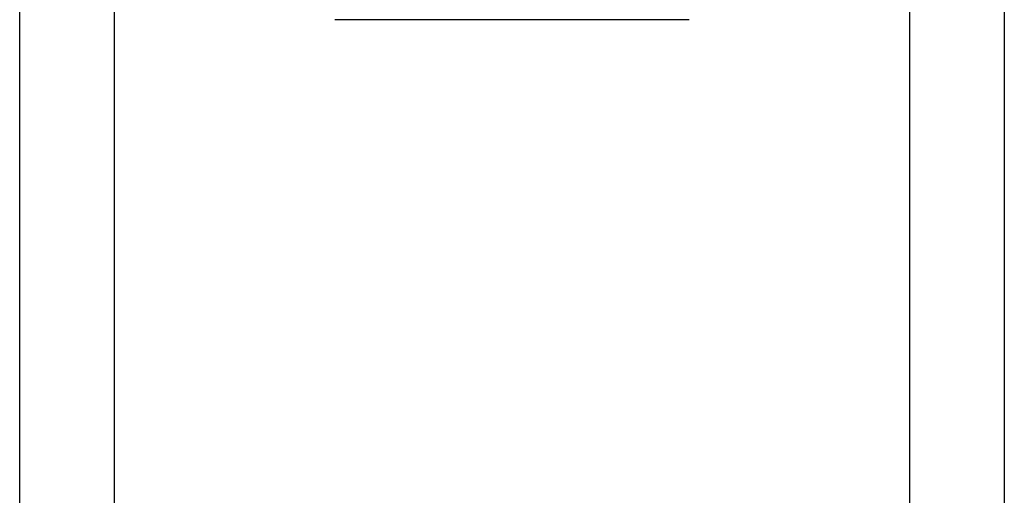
# Model space of a CAD drawing. Header units: inches. Extents: x 6 to 171, y 11 to 89.
# Tile 67 of 113: x 7.659 to 8.221, y 65.651 to 65.923. Entities that reach past the tile are written whole.
import ezdxf

# ---------------------------------------------------------------- set-up
doc = ezdxf.new("R2010")
doc.units = ezdxf.units.IN
doc.header["$MEASUREMENT"] = 0
doc.layers.add('Visible Edges(ANSI)', color=7, linetype='Continuous', lineweight=25)
doc.layers.add('Visible Tangent Edges(ANSI)', color=7, linetype='Continuous', lineweight=25)

msp = doc.modelspace()

# ---------------------------------------------------------------- linework, layer by layer
at = {"layer": 'Visible Edges(ANSI)'}
for p, q in [((7.65945, 33.3103), (7.65945, 66.44416)), ((8.22145, 66.44416), (8.22145, 33.3103)), ((7.8393, 65.92251), (8.0416, 65.92251))]:
    msp.add_line(p, q, dxfattribs=at)
at = {"layer": 'Visible Tangent Edges(ANSI)'}
for p, q in [((7.7133, 66.44416), (7.7133, 33.3103)), ((8.1676, 33.3103), (8.1676, 66.44416))]:
    msp.add_line(p, q, dxfattribs=at)

doc.saveas('drawing.dxf')
